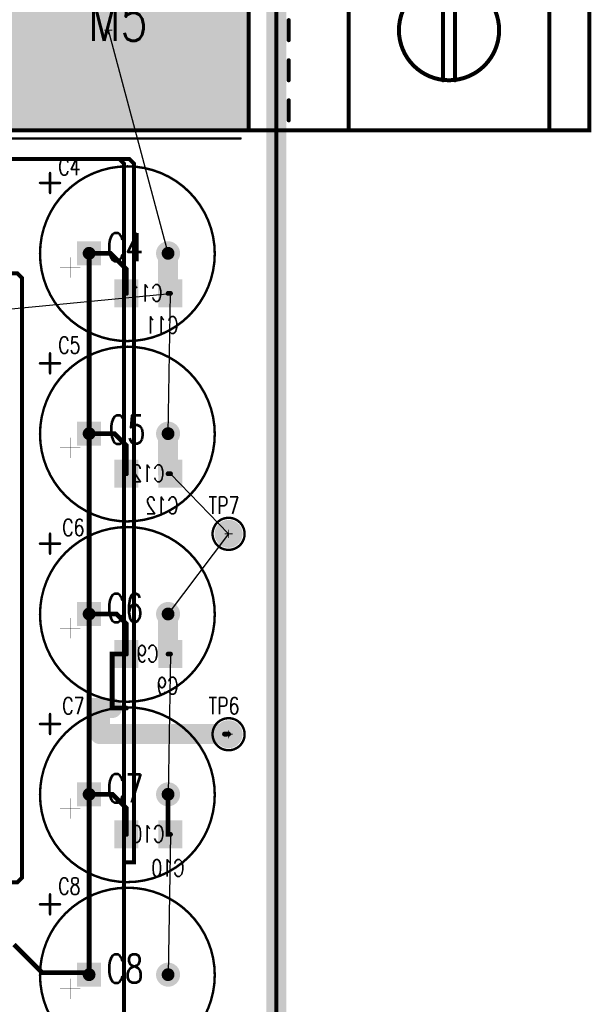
# Model space of a CAD drawing. Extents: x -4.8 to 11.7, y -3.6 to 8.1.
# Tile 51 of 53: x 6.5 to 7.9, y 3.3 to 5.7. Entities that reach past the tile are written whole.
import ezdxf

# ---------------------------------------------------------------- set-up
doc = ezdxf.new("R2010")
doc.units = 0
doc.linetypes.add('SIG_1', pattern=[2, 1, 1])
doc.linetypes.add('SIG_19', pattern=[2, 1, 1])
for name, color, linetype in [('2D_LINE_02', 231, 'CONTINUOUS'), ('2D_LINE_03', 112, 'CONTINUOUS'), ('BOARD_OUTLINE_00', 254, 'CONTINUOUS'), ('COPPER_01', 1, 'CONTINUOUS'), ('COPPER_04', 5, 'CONTINUOUS'), ('DRIL_NPLTE_THRU_01', 16, 'CONTINUOUS'), ('DRIL_NPLTE_THRU_04', 176, 'CONTINUOUS'), ('DRIL_PLTE_THRU_01', 16, 'CONTINUOUS'), ('DRIL_PLTE_THRU_04', 176, 'CONTINUOUS'), ('DRIL_SYMBOL', 254, 'CONTINUOUS'), ('LINK_00', 2, 'CONTINUOUS'), ('PADS_BOT', 5, 'CONTINUOUS'), ('PADS_INNER', 1, 'CONTINUOUS'), ('PADS_TOP', 1, 'CONTINUOUS'), ('PART_NAME_123', 255, 'CONTINUOUS'), ('PART_NAME_124', 6, 'CONTINUOUS'), ('PART_NAME_129', 2, 'CONTINUOUS'), ('PART_NAME_130', 106, 'CONTINUOUS'), ('PART_TOP_2DLINE_123', 255, 'CONTINUOUS'), ('PART_TOP_2DLINE_129', 2, 'CONTINUOUS'), ('TRACE_01', 1, 'CONTINUOUS'), ('TRACE_04', 5, 'CONTINUOUS')]:
    doc.layers.add(name, color=color, linetype=linetype)
doc.styles.add('W0$001', font='simplex', dxfattribs={"width": 0.75})
doc.styles.add('W0$006', font='simplex', dxfattribs={"width": 0.75})

# ---------------------------------------------------------------- blocks, each defined once
blk = doc.blocks.new('BOARD_1')
at = {"layer": 'BOARD_OUTLINE_00', "const_width": 0.01}
blk.add_lwpolyline([(0.0943, 1.2005), (7.4193, 1.2005), (7.4193, -5.5995), (0.0943, -5.5995)], close=True, dxfattribs=at)
blk = doc.blocks.new('DRAWING_167')
at = {"layer": '2D_LINE_02', "const_width": 0.05}
blk.add_lwpolyline([(0.0943, 1.2005), (7.4193, 1.2005), (7.4193, -5.5995), (0.0943, -5.5995)], close=True, dxfattribs=at)
blk = doc.blocks.new('DRAWING_168')
at = {"layer": '2D_LINE_03', "const_width": 0.05}
blk.add_lwpolyline([(0.0943, 1.2005), (7.4193, 1.2005), (7.4193, -5.5995), (0.0943, -5.5995)], close=True, dxfattribs=at)
blk = doc.blocks.new('SMOOTH_0$01')
at = {"const_width": 0.005}
blk.add_lwpolyline([(-0.0025, 0, 1), (0.0025, 0, 1)], format="xyb", close=True, dxfattribs=at)
blk = doc.blocks.new('COPPER_279')
at = {"layer": 'COPPER_04', "const_width": 0.01}
blk.add_lwpolyline([(0.0496, 0.012), (0.0376, 0), (-0.3734, 0), (-0.3854, 0.012), (-0.3854, 1.068), (-0.3734, 1.08), (-0.3474, 1.08), (-0.3354, 1.092), (-0.3354, 2.4782), (-0.3474, 2.4902), (-1.158, 2.4902), (-1.17, 2.5022), (-1.17, 3.428), (-1.158, 3.44), (-0.4124, 3.44), (-0.4004, 3.428), (-0.4004, 2.8972), (-0.3884, 2.8852), (0.0626, 2.8852), (0.0746, 2.8732), (0.0746, 1.1302), (0.0496, 1.1302)], close=True, dxfattribs=at)
at = {"layer": 'COPPER_04'}
for p in [(0.0626, 2.8852), (0.0746, 2.8732), (0.0496, 1.1302), (0.0746, 1.1302)]:
    blk.add_blockref('SMOOTH_0$01', p, dxfattribs=at)
blk = doc.blocks.new('COPPER_282')
at = {"layer": 'COPPER_01', "const_width": 0.01}
blk.add_lwpolyline([(0.0496, 0.012), (0.0376, 0), (-0.3734, 0), (-0.3854, 0.012), (-0.3854, 1.068), (-0.3734, 1.08), (-0.217, 1.08), (-0.205, 1.092), (-0.205, 2.5882), (-0.217, 2.6002), (-1.158, 2.6002), (-1.17, 2.6122), (-1.17, 3.428), (-1.158, 3.44), (-0.4124, 3.44), (-0.4004, 3.428), (-0.4004, 2.8972), (-0.3884, 2.8852), (0.0376, 2.8852), (0.0496, 2.8732)], close=True, dxfattribs=at)
at = {"layer": 'COPPER_01'}
for p in [(0.0376, 2.8852), (0.0496, 2.8732), (-0.205, 2.5882), (-0.205, 1.092)]:
    blk.add_blockref('SMOOTH_0$01', p, dxfattribs=at)
blk = doc.blocks.new('PART_BODY_TOP_184')
at = {"layer": 'PART_TOP_2DLINE_123', "const_width": 0.006}
blk.add_lwpolyline([(-0.04, 0, 1), (0.04, 0, 1)], format="xyb", close=True, dxfattribs=at)
blk = doc.blocks.new('DRIL_SYMBOL_0$043')
at = {"layer": 'DRIL_SYMBOL', "const_width": 0.002}
for points in [[(-0.01, 0), (0.01, 0)], [(0, -0.01), (0, 0.01)]]:
    blk.add_lwpolyline(points, dxfattribs=at)
blk = doc.blocks.new('DRIL_HOLE_0$043')
at = {"const_width": 0.0215}
blk.add_lwpolyline([(-0.01075, 0, 1), (0.01075, 0, 1)], format="xyb", close=True, dxfattribs=at)
blk.add_blockref('DRIL_SYMBOL_0$043', (0, 0))
blk = doc.blocks.new('PAD_3')
at = {"const_width": 0.035}
blk.add_lwpolyline([(0, -0.0175, 1), (0, 0.0175, 1)], format="xyb", close=True, dxfattribs=at)
blk = doc.blocks.new('STK_TOP_23')
at = {"layer": 'DRIL_PLTE_THRU_01'}
blk.add_blockref('DRIL_HOLE_0$043', (0, 0), dxfattribs=at)
at = {"layer": 'DRIL_PLTE_THRU_04'}
blk.add_blockref('DRIL_HOLE_0$043', (0, 0), dxfattribs=at)
at = {"layer": 'PADS_BOT'}
blk.add_blockref('PAD_3', (0, 0), dxfattribs=at)
at = {"layer": 'PADS_INNER'}
blk.add_blockref('PAD_3', (0, 0), dxfattribs=at)
at = {"layer": 'PADS_TOP'}
blk.add_blockref('PAD_3', (0, 0), dxfattribs=at)
blk = doc.blocks.new('SYM_TOP_17')
for name in ['PART_BODY_TOP_184', 'STK_TOP_23']:
    blk.add_blockref(name, (0, 0))
blk = doc.blocks.new('PART_TOP_2')
blk.add_blockref('SYM_TOP_17', (0, 0))
at = {"layer": 'PART_NAME_123', "style": 'W0$006', "width": 0.75}
blk.add_text('TP7', height=0.042, dxfattribs=at).set_placement((-0.05, 0.05))
blk = doc.blocks.new('PART_TOP_14')
blk.add_blockref('SYM_TOP_17', (0, 0))
at = {"layer": 'PART_NAME_123', "style": 'W0$006', "width": 0.75}
blk.add_text('TP6', height=0.042, dxfattribs=at).set_placement((-0.05, 0.05))
blk = doc.blocks.new('DRIL_HOLE_0')
blk.add_lwpolyline([(0, 0, 1), (0, 0, 1)], format="xyb", close=True)
blk = doc.blocks.new('PAD_0')
blk.add_lwpolyline([(0, 0, 1), (0, 0, 1)], format="xyb", close=True)
blk = doc.blocks.new('PAD_15')
at = {"const_width": 0.06}
blk.add_lwpolyline([(-0.035, 0), (0.035, 0)], dxfattribs=at)
blk = doc.blocks.new('STK_BOT_38')
at = {"layer": 'DRIL_NPLTE_THRU_01'}
blk.add_blockref('DRIL_HOLE_0', (0, 0), dxfattribs=at)
at = {"layer": 'DRIL_NPLTE_THRU_04'}
blk.add_blockref('DRIL_HOLE_0', (0, 0), dxfattribs=at)
at = {"layer": 'PADS_BOT', "rotation": 90}
blk.add_blockref('PAD_15', (0, 0), dxfattribs=at)
at = {"layer": 'PADS_INNER'}
blk.add_blockref('PAD_0', (0, 0), dxfattribs=at)
at = {"layer": 'PADS_TOP'}
blk.add_blockref('PAD_0', (0, 0), dxfattribs=at)
blk = doc.blocks.new('SYM_BOT_26')
for p in [(-0.055, 0), (0.055, 0)]:
    blk.add_blockref('STK_BOT_38', p)
blk = doc.blocks.new('PART_BOT_27')
blk.add_blockref('SYM_BOT_26', (0, 0))
at = {"layer": 'PART_NAME_124', "style": 'W0$006', "width": 0.75}
blk.add_text('C9', height=0.042, dxfattribs=at).set_placement((-0.075, -0.1))
at = {"layer": 'PART_NAME_130', "style": 'W0$001', "width": 0.75}
blk.add_text('C9', height=0.042, dxfattribs=at).set_placement((-0.025, -0.02))
blk = doc.blocks.new('PART_BOT_28')
blk.add_blockref('SYM_BOT_26', (0, 0))
at = {"layer": 'PART_NAME_124', "style": 'W0$006', "width": 0.75}
blk.add_text('C11', height=0.042, dxfattribs=at).set_placement((-0.075, -0.1))
at = {"layer": 'PART_NAME_130', "style": 'W0$001', "width": 0.75}
blk.add_text('C11', height=0.042, dxfattribs=at).set_placement((-0.035, -0.02))
blk = doc.blocks.new('PART_BOT_51')
blk.add_blockref('SYM_BOT_26', (0, 0))
at = {"layer": 'PART_NAME_124', "style": 'W0$006', "width": 0.75}
blk.add_text('C10', height=0.042, dxfattribs=at).set_placement((-0.0898, -0.1048))
at = {"layer": 'PART_NAME_130', "style": 'W0$001', "width": 0.75}
blk.add_text('C10', height=0.042, dxfattribs=at).set_placement((-0.0398, -0.0198))
blk = doc.blocks.new('PART_BOT_52')
blk.add_blockref('SYM_BOT_26', (0, 0))
at = {"layer": 'PART_NAME_124', "style": 'W0$006', "width": 0.75}
blk.add_text('C12', height=0.042, dxfattribs=at).set_placement((-0.075, -0.1))
at = {"layer": 'PART_NAME_130', "style": 'W0$001', "width": 0.75}
blk.add_text('C12', height=0.042, dxfattribs=at).set_placement((-0.04, -0.02))
blk = doc.blocks.new('SMOOTH_0$006')
at = {"const_width": 0.003}
blk.add_lwpolyline([(-0.0015, 0, 1), (0.0015, 0, 1)], format="xyb", close=True, dxfattribs=at)
blk = doc.blocks.new('SMOOTH_0$001')
at = {"const_width": 0.0005}
blk.add_lwpolyline([(-0.00025, 0, 1), (0.00025, 0, 1)], format="xyb", close=True, dxfattribs=at)
blk = doc.blocks.new('PART_BODY_TOP_190')
at = {"layer": 'PART_TOP_2DLINE_123', "const_width": 0.006}
blk.add_lwpolyline([(0.217, -0.0975, 1), (-0.219, -0.0975, 1)], format="xyb", close=True, dxfattribs=at)
for points in [[(0.1755, 0.1205), (0.1755, 0.0705)], [(0.1755, 0.1205), (0.1755, 0.0705)], [(0.1505, 0.0955), (0.2005, 0.0955)], [(0.1505, 0.0955), (0.2005, 0.0955)]]:
    blk.add_lwpolyline(points, dxfattribs=at)
at = {"layer": 'PART_TOP_2DLINE_129', "const_width": 0.001}
blk.add_lwpolyline([(0.217, -0.0975, 1), (-0.219, -0.0975, 1)], format="xyb", close=True, dxfattribs=at)
for points in [[(-0.0355, 0.0205), (-0.0355, 0.0705)], [(-0.0355, 0.0205), (-0.0355, 0.0705)], [(-0.0605, 0.0455), (-0.0105, 0.0455)], [(-0.0605, 0.0455), (-0.0105, 0.0455)]]:
    blk.add_lwpolyline(points, dxfattribs=at)
at = {"layer": 'PART_TOP_2DLINE_123'}
for p in [(0.1755, 0.1205), (0.1755, 0.1205), (0.1505, 0.0955), (0.1505, 0.0955), (0.2005, 0.0955), (0.2005, 0.0955), (0.1755, 0.0705), (0.1755, 0.0705)]:
    blk.add_blockref('SMOOTH_0$006', p, dxfattribs=at)
at = {"layer": 'PART_TOP_2DLINE_129'}
for p in [(-0.0355, 0.0705), (-0.0355, 0.0705), (-0.0605, 0.0455), (-0.0605, 0.0455), (-0.0105, 0.0455), (-0.0105, 0.0455), (-0.0355, 0.0205), (-0.0355, 0.0205)]:
    blk.add_blockref('SMOOTH_0$001', p, dxfattribs=at)
blk = doc.blocks.new('DRIL_SYMBOL_0$032')
at = {"layer": 'DRIL_SYMBOL', "const_width": 0.002}
for points in [[(-0.01, 0), (0.01, 0)], [(0, -0.01), (0, 0.01)]]:
    blk.add_lwpolyline(points, dxfattribs=at)
blk = doc.blocks.new('DRIL_HOLE_0$032')
at = {"const_width": 0.016}
blk.add_lwpolyline([(-0.008, 0, 1), (0.008, 0, 1)], format="xyb", close=True, dxfattribs=at)
blk.add_blockref('DRIL_SYMBOL_0$032', (0, 0))
blk = doc.blocks.new('PAD_27')
at = {"const_width": 0.03}
blk.add_lwpolyline([(0, -0.015, 1), (0, 0.015, 1)], format="xyb", close=True, dxfattribs=at)
blk = doc.blocks.new('PAD_28')
at = {"const_width": 0.06}
blk.add_lwpolyline([(-0.03, 0), (0.03, 0)], dxfattribs=at)
blk = doc.blocks.new('STK_TOP_32')
at = {"layer": 'DRIL_PLTE_THRU_01'}
blk.add_blockref('DRIL_HOLE_0$032', (0, 0), dxfattribs=at)
at = {"layer": 'DRIL_PLTE_THRU_04'}
blk.add_blockref('DRIL_HOLE_0$032', (0, 0), dxfattribs=at)
at = {"layer": 'PADS_BOT'}
blk.add_blockref('PAD_28', (0, 0), dxfattribs=at)
at = {"layer": 'PADS_INNER'}
blk.add_blockref('PAD_27', (0, 0), dxfattribs=at)
at = {"layer": 'PADS_TOP'}
blk.add_blockref('PAD_28', (0, 0), dxfattribs=at)
blk = doc.blocks.new('STK_TOP_33')
at = {"layer": 'DRIL_PLTE_THRU_01'}
blk.add_blockref('DRIL_HOLE_0$032', (0, 0), dxfattribs=at)
at = {"layer": 'DRIL_PLTE_THRU_04'}
blk.add_blockref('DRIL_HOLE_0$032', (0, 0), dxfattribs=at)
at = {"layer": 'PADS_BOT'}
blk.add_blockref('PAD_27', (0, 0), dxfattribs=at)
at = {"layer": 'PADS_INNER'}
blk.add_blockref('PAD_27', (0, 0), dxfattribs=at)
at = {"layer": 'PADS_TOP'}
blk.add_blockref('PAD_27', (0, 0), dxfattribs=at)
blk = doc.blocks.new('SYM_TOP_23')
for name, p in [('PART_BODY_TOP_190', (0, 0)), ('STK_TOP_32', (0, -0.002)), ('STK_TOP_33', (0, -0.199))]:
    blk.add_blockref(name, p)
blk = doc.blocks.new('PART_TOP_63')
blk.add_blockref('SYM_TOP_23', (0, 0))
at = {"layer": 'PART_NAME_123', "style": 'W0$006', "width": 0.75}
blk.add_text('C8', height=0.042, rotation=270, dxfattribs=at).set_placement((0.2, 0.075))
at = {"layer": 'PART_NAME_129', "style": 'W0$001', "width": 0.75}
blk.add_text('C8', height=0.07, rotation=270, dxfattribs=at).set_placement((-0.02, -0.045))
blk = doc.blocks.new('PART_TOP_65')
blk.add_blockref('SYM_TOP_23', (0, 0))
at = {"layer": 'PART_NAME_123', "style": 'W0$006', "width": 0.75}
blk.add_text('C6', height=0.042, rotation=270, dxfattribs=at).set_placement((0.195, 0.065))
at = {"layer": 'PART_NAME_129', "style": 'W0$001', "width": 0.75}
blk.add_text('C6', height=0.07, rotation=270, dxfattribs=at).set_placement((-0.02, -0.045))
blk = doc.blocks.new('PART_TOP_68')
blk.add_blockref('SYM_TOP_23', (0, 0))
at = {"layer": 'PART_NAME_123', "style": 'W0$006', "width": 0.75}
blk.add_text('C7', height=0.042, rotation=270, dxfattribs=at).set_placement((0.2, 0.065))
at = {"layer": 'PART_NAME_129', "style": 'W0$001', "width": 0.75}
blk.add_text('C7', height=0.07, rotation=270, dxfattribs=at).set_placement((-0.02, -0.045))
blk = doc.blocks.new('PART_TOP_70')
blk.add_blockref('SYM_TOP_23', (0, 0))
at = {"layer": 'PART_NAME_123', "style": 'W0$006', "width": 0.75}
blk.add_text('C4', height=0.042, rotation=270, dxfattribs=at).set_placement((0.195, 0.075))
at = {"layer": 'PART_NAME_129', "style": 'W0$001', "width": 0.75}
blk.add_text('C4', height=0.07, rotation=270, dxfattribs=at).set_placement((-0.02, -0.045))
blk = doc.blocks.new('PART_TOP_73')
blk.add_blockref('SYM_TOP_23', (0, 0))
at = {"layer": 'PART_NAME_123', "style": 'W0$006', "width": 0.75}
blk.add_text('C5', height=0.042, rotation=270, dxfattribs=at).set_placement((0.2, 0.075))
at = {"layer": 'PART_NAME_129', "style": 'W0$001', "width": 0.75}
blk.add_text('C5', height=0.07, rotation=270, dxfattribs=at).set_placement((-0.025, -0.05))
blk = doc.blocks.new('PART_BODY_TOP_188')
at = {"layer": 'PART_TOP_2DLINE_123', "const_width": 0.006}
blk.add_lwpolyline([(-0.33, 0.27), (0.37, 0.27), (0.37, -0.27), (-0.33, -0.27)], dxfattribs=at)
at = {"layer": 'PART_TOP_2DLINE_129', "const_width": 0.01}
blk.add_lwpolyline([(-1.2, -0.25), (-1.2, 0.25), (0.35, 0.25), (0.35, -0.25)], close=True, dxfattribs=at)
for points in [[(-1.1, 0.25), (-1.1, -0.25)], [(-0.6, 0.25), (-0.6, -0.25)], [(-0.35, 0.25), (-0.35, -0.25)], [(-0.45, 0.225), (-0.45, 0.175)], [(-0.865, 0.125), (-0.865, -0.125)], [(-0.835, 0.125), (-0.835, -0.125)], [(-0.45, 0.125), (-0.45, 0.075)], [(-0.45, 0.025), (-0.45, -0.025)], [(-0.45, -0.075), (-0.45, -0.125)], [(-0.45, -0.175), (-0.45, -0.225)]]:
    blk.add_lwpolyline(points, dxfattribs=at)
blk.add_lwpolyline([(-0.725, 0, 1), (-0.975, 0, 1)], format="xyb", close=True, dxfattribs=at)
at = {"layer": 'PART_TOP_2DLINE_123'}
for p in [(-0.33, 0.27), (0.37, 0.27), (-0.33, -0.27), (0.37, -0.27)]:
    blk.add_blockref('SMOOTH_0$006', p, dxfattribs=at)
at = {"layer": 'PART_TOP_2DLINE_129'}
for p in [(-1.2, 0.25), (-1.1, 0.25), (-0.6, 0.25), (-0.35, 0.25), (0.35, 0.25), (-0.45, 0.225), (-0.45, 0.175), (-0.865, 0.125), (-0.835, 0.125), (-0.45, 0.125), (-0.45, 0.075), (-0.45, 0.025), (-0.45, -0.025), (-0.45, -0.075), (-0.865, -0.125), (-0.835, -0.125), (-0.45, -0.125), (-0.45, -0.175), (-0.45, -0.225), (-1.2, -0.25), (-1.1, -0.25), (-0.6, -0.25), (-0.35, -0.25), (0.35, -0.25)]:
    blk.add_blockref('SMOOTH_0$01', p, dxfattribs=at)
blk = doc.blocks.new('DRIL_SYMBOL_0$26')
at = {"layer": 'DRIL_SYMBOL', "const_width": 0.002}
for points in [[(-0.01, 0), (0.01, 0)], [(0, -0.01), (0, 0.01)]]:
    blk.add_lwpolyline(points, dxfattribs=at)
blk = doc.blocks.new('DRIL_HOLE_0$26')
at = {"const_width": 0.13}
blk.add_lwpolyline([(-0.065, 0, 1), (0.065, 0, 1)], format="xyb", close=True, dxfattribs=at)
blk.add_blockref('DRIL_SYMBOL_0$26', (0, 0))
blk = doc.blocks.new('PAD_99')
at = {"const_width": 0.5}
blk.add_lwpolyline([(-0.35, 0), (0.35, 0)], dxfattribs=at)
blk = doc.blocks.new('STK_TOP_30')
at = {"layer": 'DRIL_PLTE_THRU_01'}
blk.add_blockref('DRIL_HOLE_0$26', (0, 0), dxfattribs=at)
at = {"layer": 'DRIL_PLTE_THRU_04'}
blk.add_blockref('DRIL_HOLE_0$26', (0, 0), dxfattribs=at)
at = {"layer": 'PADS_BOT'}
blk.add_blockref('PAD_99', (0, 0), dxfattribs=at)
at = {"layer": 'PADS_INNER'}
blk.add_blockref('PAD_99', (0, 0), dxfattribs=at)
at = {"layer": 'PADS_TOP'}
blk.add_blockref('PAD_99', (0, 0), dxfattribs=at)
blk = doc.blocks.new('SYM_TOP_21')
for name in ['PART_BODY_TOP_188', 'STK_TOP_30']:
    blk.add_blockref(name, (0, 0))
blk = doc.blocks.new('PART_TOP_147')
blk.add_blockref('SYM_TOP_21', (0, 0))
at = {"layer": 'PART_NAME_123', "style": 'W0$006', "width": 0.75}
blk.add_text('M5', height=0.042, rotation=180, dxfattribs=at).set_placement((0.31, -0.29))
at = {"layer": 'PART_NAME_129', "style": 'W0$001', "width": 0.75}
blk.add_text('M5', height=0.105, rotation=180, dxfattribs=at).set_placement((0.0506, 0.0264))
blk = doc.blocks.new('SMOOTH_0$05')
at = {"const_width": 0.025}
blk.add_lwpolyline([(-0.0125, 0, 1), (0.0125, 0, 1)], format="xyb", close=True, dxfattribs=at)
blk = doc.blocks.new('SMOOTH_0$012')
at = {"const_width": 0.006}
blk.add_lwpolyline([(-0.003, 0, 1), (0.003, 0, 1)], format="xyb", close=True, dxfattribs=at)

msp = doc.modelspace()

# ---------------------------------------------------------------- linework, layer by layer
at = {"layer": 'LINK_00', "linetype": 'SIG_1'}
for p, q in [((6.8296, 5.1246), (6.6806, 5.6814)), ((6.3254, 4.9748), (6.8356, 5.0246)), ((6.8296, 4.6746), (6.8356, 5.0246)), ((6.9806, 4.4246), (6.8356, 4.5746)), ((6.9806, 4.4246), (6.8296, 4.2246)), ((6.8356, 4.1246), (6.8296, 3.7746)), ((6.8356, 3.6746), (6.8296, 3.3246))]:
    msp.add_line(p, q, dxfattribs=at)
at = {"layer": 'TRACE_01', "linetype": 'SIG_19', "const_width": 0.012}
for points in [[(6.6326, 4.6746), (6.6326, 5.1246)], [(6.6326, 4.2246), (6.6326, 4.6746)], [(6.6326, 3.7746), (6.6326, 4.2246)], [(6.6326, 3.3246), (6.6326, 3.7746)], [(6.6326, 3.3246), (6.6274, 3.3298), (6.5154, 3.3298), (6.4454, 3.3998)]]:
    msp.add_lwpolyline(points, dxfattribs=at)
at = {"layer": 'TRACE_04', "linetype": 'SIG_1'}
for points, const_width in [([(6.8296, 5.1246), (6.8296, 5.0246)], 0.05), ([(6.8296, 5.0246), (6.8356, 5.0246)], 0.012), ([(6.8296, 4.6746), (6.8296, 4.5746)], 0.05), ([(6.8296, 4.5746), (6.8356, 4.5746)], 0.012), ([(6.8296, 4.2246), (6.8296, 4.1246)], 0.05), ([(6.8296, 4.1246), (6.8356, 4.1246)], 0.012), ([(6.8296, 3.7746), (6.8296, 3.6746), (6.8356, 3.6746)], 0.012)]:
    msp.add_lwpolyline(points, dxfattribs=dict(at, const_width=const_width))
at = {"layer": 'TRACE_04', "linetype": 'SIG_19'}
for points, const_width in [([(6.6326, 5.1246), (6.6858, 5.1246), (6.7256, 5.0848), (6.7256, 5.0246)], 0.012), ([(6.6326, 4.6746), (6.6958, 4.6746), (6.7256, 4.6448), (6.7256, 4.5746)], 0.012), ([(6.6326, 4.2246), (6.7008, 4.2246), (6.7256, 4.1998), (6.7256, 4.1246)], 0.012), ([(6.69, 3.99), (6.69, 4.1246), (6.7256, 4.1246)], 0.012), ([(6.66, 3.9248), (6.66, 3.99), (6.69, 3.99)], 0.05), ([(6.69, 3.99), (6.7256, 3.9898)], 0.012), ([(6.66, 3.9248), (6.9704, 3.9248)], 0.05), ([(6.9704, 3.9248), (6.9804, 3.9248), (6.9806, 3.9246)], 0.012), ([(6.6326, 3.7746), (6.6908, 3.7746), (6.7256, 3.7398), (6.7256, 3.6746)], 0.012)]:
    msp.add_lwpolyline(points, dxfattribs=dict(at, const_width=const_width))

# ---------------------------------------------------------------- block references
for name, p in [('DRAWING_167', (-0.3193, 5.2995)), ('DRAWING_168', (-0.3193, 5.2995)), ('BOARD_1', (-0.3193, 5.2995)), ('PART_TOP_2', (6.9806, 4.4246)), ('PART_TOP_14', (6.9806, 3.9246))]:
    msp.add_blockref(name, p)
for name, p, rotation in [('PART_TOP_147', (6.6806, 5.6814), 180), ('PART_TOP_70', (6.6306, 5.1246), 90), ('PART_TOP_73', (6.6306, 4.6746), 90), ('PART_TOP_65', (6.6306, 4.2246), 90), ('PART_TOP_68', (6.6306, 3.7746), 90), ('PART_TOP_63', (6.6306, 3.3246), 90)]:
    msp.add_blockref(name, p, dxfattribs=dict(rotation=rotation))
at = {"linetype": 'SIG_19'}
for name in ['COPPER_279', 'COPPER_282']:
    msp.add_blockref(name, (6.6704, 2.4748), dxfattribs=at)
at = {"xscale": -1}
for name, p in [('PART_BOT_28', (6.7806, 5.0246)), ('PART_BOT_52', (6.7806, 4.5746)), ('PART_BOT_27', (6.7806, 4.1246)), ('PART_BOT_51', (6.7806, 3.6746))]:
    msp.add_blockref(name, p, dxfattribs=at)
at = {"layer": 'TRACE_01'}
for p in [(6.6326, 5.1246), (6.6326, 4.6746), (6.6326, 4.6746), (6.6326, 4.2246), (6.6326, 4.2246), (6.6326, 3.7746), (6.6326, 3.7746), (6.5154, 3.3298), (6.6274, 3.3298), (6.6326, 3.3246), (6.6326, 3.3246)]:
    msp.add_blockref('SMOOTH_0$012', p, dxfattribs=at)
at = {"layer": 'TRACE_04'}
for name, p in [('SMOOTH_0$05', (6.8296, 5.1246)), ('SMOOTH_0$012', (6.6326, 5.1246)), ('SMOOTH_0$012', (6.6858, 5.1246)), ('SMOOTH_0$012', (6.7256, 5.0848)), ('SMOOTH_0$05', (6.8296, 5.0246)), ('SMOOTH_0$012', (6.7256, 5.0246)), ('SMOOTH_0$012', (6.8296, 5.0246)), ('SMOOTH_0$012', (6.8356, 5.0246)), ('SMOOTH_0$05', (6.8296, 4.6746)), ('SMOOTH_0$012', (6.6326, 4.6746)), ('SMOOTH_0$012', (6.6958, 4.6746)), ('SMOOTH_0$012', (6.7256, 4.6448)), ('SMOOTH_0$05', (6.8296, 4.5746)), ('SMOOTH_0$012', (6.7256, 4.5746)), ('SMOOTH_0$012', (6.8296, 4.5746)), ('SMOOTH_0$012', (6.8356, 4.5746)), ('SMOOTH_0$012', (6.6326, 4.2246)), ('SMOOTH_0$012', (6.7008, 4.2246)), ('SMOOTH_0$05', (6.8296, 4.2246)), ('SMOOTH_0$012', (6.7256, 4.1998)), ('SMOOTH_0$012', (6.69, 4.1246)), ('SMOOTH_0$012', (6.7256, 4.1246)), ('SMOOTH_0$012', (6.7256, 4.1246)), ('SMOOTH_0$05', (6.8296, 4.1246)), ('SMOOTH_0$012', (6.8296, 4.1246)), ('SMOOTH_0$012', (6.8356, 4.1246)), ('SMOOTH_0$05', (6.66, 3.99)), ('SMOOTH_0$05', (6.69, 3.99)), ('SMOOTH_0$012', (6.69, 3.99)), ('SMOOTH_0$012', (6.69, 3.99)), ('SMOOTH_0$012', (6.7256, 3.9898)), ('SMOOTH_0$05', (6.66, 3.9248)), ('SMOOTH_0$05', (6.66, 3.9248)), ('SMOOTH_0$05', (6.9704, 3.9248)), ('SMOOTH_0$012', (6.9704, 3.9248)), ('SMOOTH_0$012', (6.9804, 3.9248)), ('SMOOTH_0$012', (6.9806, 3.9246)), ('SMOOTH_0$012', (6.6326, 3.7746)), ('SMOOTH_0$012', (6.6908, 3.7746)), ('SMOOTH_0$012', (6.8296, 3.7746)), ('SMOOTH_0$012', (6.7256, 3.7398)), ('SMOOTH_0$012', (6.7256, 3.6746)), ('SMOOTH_0$012', (6.8296, 3.6746)), ('SMOOTH_0$012', (6.8356, 3.6746))]:
    msp.add_blockref(name, p, dxfattribs=at)

doc.saveas('drawing.dxf')
